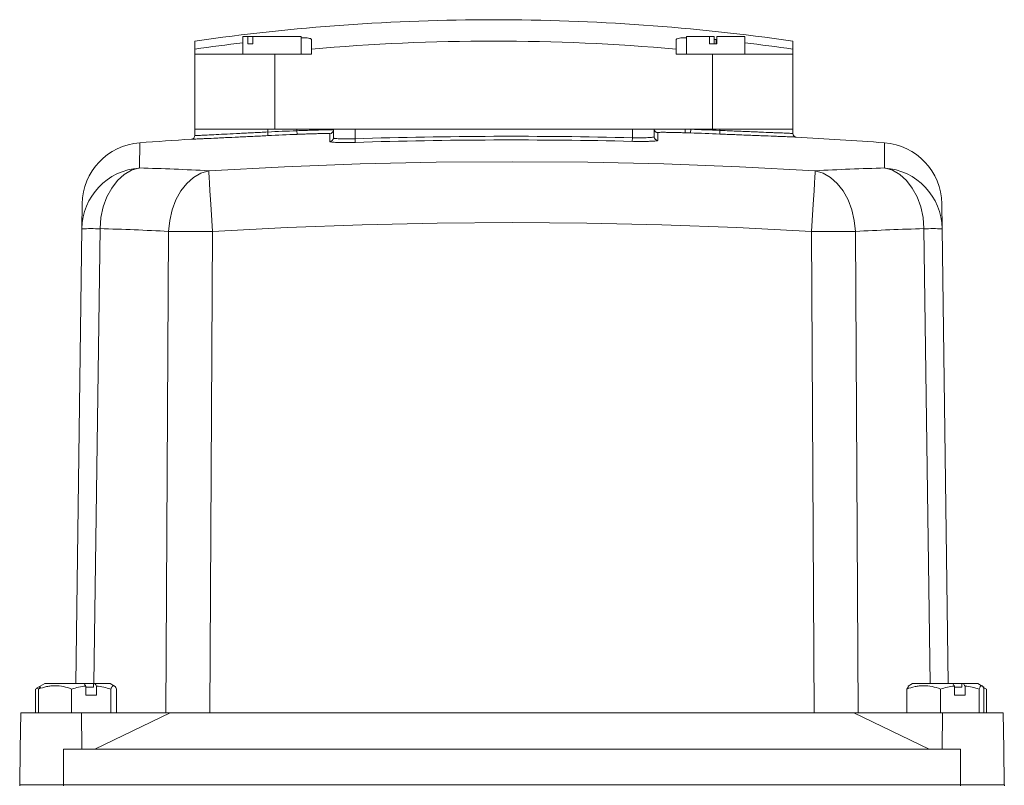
# Model space of a CAD drawing. Header units: millimetres. Extents: x 125 to 768, y -64 to 697.
# Tile 16 of 24: x 176 to 311, y 592 to 697. Entities that reach past the tile are written whole.
import ezdxf

# ---------------------------------------------------------------- set-up
doc = ezdxf.new("R2010")
doc.units = ezdxf.units.MM

msp = doc.modelspace()

# ---------------------------------------------------------------- linework, layer by layer
at = {"color": 7, "linetype": 'Continuous', "lineweight": 15}
for p, q in [((207.08, 694.48), (207.08, 692.08)), ((207.78, 694.48), (207.08, 694.48)), ((207.78, 693.48), (207.78, 694.48)), ((207.78, 694.48), (208.44, 694.48)), ((215.08, 694.48), (208.44, 694.48)), ((208.44, 694.48), (208.44, 693.48)), ((215.08, 692.08), (215.08, 694.48)), ((216.49, 694.07), (216.49, 692.75)), ((266.49, 692.75), (266.49, 694.07)), ((267.89, 694.48), (267.89, 692.08)), ((271.06, 694.48), (267.89, 694.48)), ((271.06, 693.48), (271.06, 694.48)), ((271.06, 694.48), (271.72, 694.48)), ((271.72, 694.48), (271.72, 693.48)), ((271.72, 694.09), (271.99, 694.07)), ((272.06, 694.48), (272.06, 693.48)), ((275.89, 694.48), (272.06, 694.48)), ((275.89, 692.08), (275.89, 694.48)), ((200.5, 692.75), (200.5, 693.85)), ((200.5, 692.08), (200.5, 692.75)), ((208.44, 693.48), (207.78, 693.48)), ((216.49, 692.75), (216.49, 692.08)), ((266.49, 692.08), (266.49, 692.75)), ((272.06, 693.48), (271.06, 693.48)), ((282.48, 693.85), (282.48, 692.75)), ((282.48, 692.75), (282.48, 692.08)), ((200.5, 692.08), (200.5, 681.78)), ((211.49, 692.08), (200.5, 692.08)), ((211.49, 692.08), (211.49, 681.78)), ((216.49, 692.08), (211.49, 692.08)), ((271.49, 692.08), (266.49, 692.08)), ((271.49, 692.08), (271.49, 681.78)), ((282.48, 692.08), (271.49, 692.08)), ((282.48, 692.08), (282.48, 681.78)), ((200.49, 680.9), (200.49, 681.78)), ((200.49, 681.78), (210.49, 681.78)), ((210.49, 681.39), (210.49, 681.78)), ((210.49, 681.78), (214.49, 681.78)), ((214.49, 681.57), (214.49, 681.78)), ((214.49, 681.78), (219.49, 681.78)), ((219.49, 680.58), (219.49, 681.78)), ((219.49, 681.78), (222.49, 681.78)), ((222.49, 680.47), (222.49, 681.78)), ((222.49, 681.78), (260.49, 681.78)), ((260.49, 680.61), (260.49, 681.78)), ((260.49, 681.78), (263.49, 681.78)), ((263.49, 680.74), (263.49, 681.78)), ((263.49, 681.78), (267.72, 681.78)), ((267.72, 681.78), (268.49, 681.78)), ((268.49, 681.76), (268.47, 681.26)), ((268.49, 681.76), (268.49, 681.78)), ((268.49, 681.78), (272.49, 681.78)), ((272.49, 681.61), (272.49, 681.78)), ((272.49, 681.78), (282.49, 681.78)), ((282.49, 681.2), (282.49, 681.78)), ((210.51, 680.89), (210.49, 681.39)), ((214.51, 681.07), (214.49, 681.57)), ((219, 680.08), (219, 681.15)), ((222.49, 680.47), (222.5, 679.97)), ((260.49, 680.61), (260.47, 680.11)), ((263.97, 681.28), (263.97, 680.24)), ((272.49, 681.61), (272.47, 681.11)), ((185.01, 668.14), (185.06, 671.56)), ((302.91, 671.56), (302.96, 668.14)), ((184.17, 605.78), (185.01, 668.14)), ((196.53, 601.78), (196.9, 667.76)), ((202.91, 667.76), (202.54, 601.78)), ((285.43, 601.78), (285.06, 667.76)), ((291.07, 667.76), (291.44, 601.78)), ((302.96, 668.14), (303.8, 605.78)), ((178.97, 605.16), (178.64, 605.03)), ((178.64, 605.03), (178.64, 601.78)), ((179.31, 605.43), (178.79, 605.13)), ((179.05, 605.03), (179.35, 605.35)), ((179.05, 605.03), (179.05, 601.78)), ((179.92, 605.78), (179.31, 605.43)), ((185.32, 605.78), (179.92, 605.78)), ((183.61, 605.03), (183.61, 601.78)), ((186.66, 605.78), (185.32, 605.78)), ((185.54, 604.18), (185.54, 605.44)), ((186.62, 605.28), (185.54, 605.28)), ((186.62, 605.28), (186.62, 605.78)), ((186.8, 605.78), (186.62, 605.78)), ((188.87, 605.78), (186.8, 605.78)), ((187.02, 605.44), (187.02, 604.18)), ((189.49, 605.43), (188.87, 605.78)), ((188.96, 605.03), (188.96, 601.78)), ((189.75, 605.03), (189.75, 601.78)), ((298.1, 605.03), (298.36, 605.36)), ((298.1, 605.03), (298.1, 601.78)), ((298.92, 605.78), (298.32, 605.44)), ((304.41, 605.78), (298.92, 605.78)), ((302.73, 605.03), (302.73, 601.78)), ((305.68, 605.78), (304.41, 605.78)), ((304.64, 604.18), (304.64, 605.44)), ((305.68, 605.28), (304.64, 605.28)), ((305.68, 605.28), (305.68, 605.78)), ((305.88, 605.78), (305.68, 605.78)), ((307.87, 605.78), (305.88, 605.78)), ((306.11, 605.44), (306.11, 604.18)), ((308.47, 605.44), (307.87, 605.78)), ((308.03, 605.03), (308.03, 601.78)), ((308.71, 605.3), (308.47, 605.44)), ((309.05, 605.03), (308.66, 605.21)), ((308.7, 605.03), (308.7, 601.78)), ((309.05, 605.03), (309.05, 601.78)), ((187.02, 604.18), (185.54, 604.18)), ((306.11, 604.18), (304.64, 604.18)), ((176.66, 601.78), (176.57, 596.78)), ((184.98, 601.78), (176.66, 601.78)), ((184.98, 601.78), (185.02, 596.78)), ((197.12, 601.78), (184.98, 601.78)), ((186.79, 596.78), (197.12, 601.78)), ((290.85, 601.78), (197.12, 601.78)), ((290.85, 601.78), (301.18, 596.78)), ((302.99, 601.78), (290.85, 601.78)), ((302.99, 601.78), (302.95, 596.78)), ((311.31, 601.78), (302.99, 601.78)), ((311.4, 596.78), (311.31, 601.78)), ((176.57, 596.78), (176.49, 591.88)), ((305.49, 596.78), (182.49, 596.78)), ((182.49, 596.78), (182.49, 591.88)), ((305.49, 596.78), (305.49, 591.88)), ((311.4, 596.78), (311.48, 591.88)), ((176.49, 591.88), (176.49, 591.78)), ((182.49, 591.88), (176.49, 591.88)), ((182.49, 591.88), (182.49, 591.78)), ((305.49, 591.88), (182.49, 591.88)), ((305.49, 591.88), (305.49, 591.78)), ((311.49, 591.88), (305.49, 591.88)), ((311.49, 591.88), (311.49, 591.78))]:
    msp.add_line(p, q, dxfattribs=at)
at = {"color": 8, "linetype": 'Continuous', "lineweight": 15}
for p, q in [((271.99, 693.48), (271.99, 694.07)), ((200.02, 680.4), (200.02, 680.4)), ((282.96, 680.7), (282.96, 680.7)), ((192.94, 679.92), (192.89, 676.46)), ((295.08, 676.46), (295.04, 679.92)), ((187.5, 668.14), (186.66, 605.78)), ((301.31, 605.78), (300.47, 668.14))]:
    msp.add_line(p, q, dxfattribs=at)
at = {"color": 7, "linetype": 'Continuous', "lineweight": 15, "flags": 128}
for points in [[(192.89, 676.46), (191.83, 676.14), (190.83, 675.56), (189.91, 674.73), (189.11, 673.7), (188.45, 672.48), (187.95, 671.11), (187.63, 669.65), (187.5, 668.14)], [(202.4, 676.07), (212.79, 676.62), (223.18, 677.01), (233.58, 677.24), (243.99, 677.32), (254.39, 677.24), (264.79, 677.01), (275.18, 676.62), (285.57, 676.07)], [(300.47, 668.14), (300.34, 669.65), (300.02, 671.11), (299.52, 672.48), (298.86, 673.7), (298.06, 674.73), (297.14, 675.56), (296.14, 676.14), (295.08, 676.46)], [(196.9, 667.76), (197.05, 669.27), (197.39, 670.73), (197.91, 672.1), (198.58, 673.31), (199.4, 674.35), (200.33, 675.17), (201.34, 675.75), (202.4, 676.07)], [(202.4, 676.07), (202.42, 675.77), (202.46, 675.19), (202.51, 674.37), (202.57, 673.34), (202.65, 672.12), (202.73, 670.75), (202.82, 669.28), (202.91, 667.76)], [(285.06, 667.76), (285.15, 669.28), (285.24, 670.75), (285.33, 672.12), (285.4, 673.34), (285.46, 674.37), (285.51, 675.19), (285.55, 675.77), (285.57, 676.07)], [(285.57, 676.07), (286.63, 675.75), (287.64, 675.17), (288.57, 674.35), (289.39, 673.31), (290.06, 672.1), (290.58, 670.73), (290.92, 669.27), (291.07, 667.76)], [(285.06, 667.76), (274.8, 668.3), (264.53, 668.68), (254.26, 668.91), (243.99, 668.99), (233.71, 668.91), (223.44, 668.68), (213.17, 668.3), (202.91, 667.76)]]:
    msp.add_lwpolyline(points, dxfattribs=at)
at = {"color": 7, "linetype": 'Continuous', "lineweight": 15}
for centre, radius, start, end in [((241.49, 408.91), 287.87, 90.0001, 98.1862), ((241.49, 408.91), 287.87, 81.8138, 90.0001), ((241.49, 408.91), 286.78, 96.8904, 98.2175), ((241.49, 408.91), 284.94, 84.9665, 95.0335), ((241.49, 408.91), 286.78, 81.7825, 83.1096), ((263.99, 681.78), 0.5, 180.0084, 268.373), ((263.98, 681.82), 0.5, 183.6342, 268.3734), ((268.61, 681.64), 0.903, 170.6763, 203.0267), ((243.99, -18.22), 700.41, 87.66795, 87.9954), ((243.99, -18.22), 700, 93.60125, 94.18222), ((199.99, 680.9), 0.5, 273.6012, 0), ((199.99, 680.9), 0.5, 273.6012, 360), ((243.99, -18.22), 700.41, 92.41392, 92.74147), ((243.99, -18.22), 699.91, 92.41392, 92.74147), ((218.99, 681.65), 0.5, 272.0374, 359.9929), ((218.99, 680.58), 0.5, 271.9912, 359.9508), ((243.99, -18.22), 699.02, 88.64744, 91.76254), ((263.98, 680.74), 0.5, 180.0497, 268.4174), ((243.99, -18.22), 699.91, 87.66795, 87.9954), ((282.99, 681.2), 0.5, 180, 266.8084), ((282.99, 681.2), 0.5, 180, 221.4218), ((243.99, -18.22), 700, 85.81778, 86.80843), ((193.56, 671.44), 8.5, 94.1822, 179.231), ((243.99, -18.22), 698.52, 88.64744, 91.76254), ((294.42, 671.44), 8.5, 0.769, 85.8178), ((193.48, 668), 8.47, 94.0246, 179.1044), ((183.73, 329.72), 346.86, 86.9133, 88.4862), ((304.25, 329.72), 346.86, 91.5138, 93.0867), ((294.49, 668), 8.47, 0.8956, 85.9754), ((186.25, 602.06), 66.08, 88.9208, 91.0792), ((178.45, 325.61), 342.65, 86.9133, 88.4862), ((199.9, 193.25), 474.51, 89.6372, 90.3628), ((288.07, 193.25), 474.51, 89.6372, 90.3628), ((309.52, 325.61), 342.65, 91.5138, 93.0867), ((301.72, 602.06), 66.08, 88.9208, 91.0792)]:
    msp.add_arc(centre, radius, start, end, dxfattribs=at)
at = {"color": 8, "linetype": 'Continuous', "lineweight": 15}
msp.add_arc((282.99, 681.2), 0.5, 221.4218, 266.8084, dxfattribs=at)
at = {"color": 7, "linetype": 'Continuous', "lineweight": 15}
for points, knots in [([(215.08, 694.3), (215.27, 694.3), (215.9, 694.3), (216.38, 694.21), (216.45, 694.11), (216.49, 694.07)], [0, 0, 0, 0, 0.210236, 0.675175, 1, 1, 1, 1]), ([(266.49, 694.07), (266.55, 694.13), (266.69, 694.24), (267.28, 694.31), (267.82, 694.31), (267.89, 694.31)], [0, 0, 0, 0, 0.464165, 0.928511, 1, 1, 1, 1]), ([(210.51, 680.89), (209.82, 680.86), (209.14, 680.82), (208.13, 680.77), (207.8, 680.76), (207.14, 680.73), (206.81, 680.71), (205.86, 680.67), (205.26, 680.64), (204.4, 680.6), (204.13, 680.59), (203.59, 680.56), (203.34, 680.55), (202.61, 680.51), (202.18, 680.49), (201.6, 680.47), (201.42, 680.46), (201.1, 680.45), (200.8, 680.43), (200.57, 680.42), (200.37, 680.41), (200.29, 680.41), (200.08, 680.4), (200.02, 680.4), (200.02, 680.4)], [0, 0, 0, 0, 0.125, 0.125, 0.1875, 0.1875, 0.25, 0.25, 0.375, 0.375, 0.4375, 0.4375, 0.5, 0.5, 0.625, 0.625, 0.6875, 0.6875, 0.75, 0.8125, 0.8125, 0.875, 0.875, 1, 1, 1, 1]), ([(200.49, 680.9), (200.49, 680.9), (200.55, 680.9), (200.74, 680.91), (200.82, 680.91), (201.02, 680.92), (201.24, 680.93), (201.52, 680.94), (201.82, 680.96), (201.99, 680.97), (202.54, 680.99), (202.96, 681.01), (203.88, 681.06), (204.4, 681.08), (205.48, 681.14), (206.06, 681.17), (206.96, 681.21), (207.28, 681.23), (207.9, 681.26), (208.22, 681.27), (209.18, 681.32), (209.83, 681.35), (210.49, 681.39)], [0, 0, 0, 0, 0.125, 0.125, 0.1875, 0.1875, 0.25, 0.3125, 0.3125, 0.375, 0.375, 0.5, 0.5, 0.625, 0.625, 0.75, 0.75, 0.8125, 0.8125, 0.875, 0.875, 1, 1, 1, 1]), ([(214.49, 681.57), (214.82, 681.58), (215.14, 681.59), (215.79, 681.61), (216.1, 681.62), (216.7, 681.64), (216.99, 681.65), (217.54, 681.66), (217.79, 681.67), (218.25, 681.68), (218.46, 681.68), (218.83, 681.68), (218.98, 681.68), (219.17, 681.68), (219.22, 681.68), (219.32, 681.67), (219.36, 681.67), (219.45, 681.67), (219.49, 681.66), (219.49, 681.65)], [0, 0, 0, 0, 0.125, 0.125, 0.25, 0.25, 0.375, 0.375, 0.5, 0.5, 0.625, 0.625, 0.75, 0.75, 0.8125, 0.8125, 0.875, 0.875, 1, 1, 1, 1]), ([(219, 681.15), (219, 681.16), (218.97, 681.17), (218.86, 681.18), (218.77, 681.18), (218.55, 681.18), (218.41, 681.18), (218.08, 681.18), (217.89, 681.18), (217.48, 681.17), (217.25, 681.16), (216.76, 681.15), (216.5, 681.14), (215.96, 681.12), (215.68, 681.11), (215.1, 681.09), (214.8, 681.08), (214.51, 681.07)], [0, 0, 0, 0, 0.125, 0.125, 0.25, 0.25, 0.375, 0.375, 0.5, 0.5, 0.625, 0.625, 0.75, 0.75, 0.875, 0.875, 1, 1, 1, 1]), ([(219.49, 680.58), (219.49, 680.56), (219.5, 680.55), (219.58, 680.52), (219.64, 680.51), (219.79, 680.49), (219.88, 680.49), (220.1, 680.47), (220.23, 680.46), (220.5, 680.45), (220.66, 680.45), (220.98, 680.45), (221.16, 680.45), (221.52, 680.45), (221.71, 680.45), (222.09, 680.46), (222.29, 680.47), (222.49, 680.47)], [0, 0, 0, 0, 0.125, 0.125, 0.25, 0.25, 0.375, 0.375, 0.5, 0.5, 0.625, 0.625, 0.75, 0.75, 0.875, 0.875, 1, 1, 1, 1]), ([(260.49, 680.61), (260.88, 680.6), (261.28, 680.59), (261.82, 680.59), (261.99, 680.6), (262.32, 680.6), (262.47, 680.61), (262.75, 680.62), (262.87, 680.63), (263.09, 680.64), (263.18, 680.65), (263.33, 680.67), (263.39, 680.69), (263.47, 680.71), (263.49, 680.72), (263.49, 680.74)], [0, 0, 0, 0, 0.25, 0.25, 0.375, 0.375, 0.5, 0.5, 0.625, 0.625, 0.75, 0.75, 0.875, 0.875, 1, 1, 1, 1]), ([(267.78, 681.28), (267.51, 681.29), (267.25, 681.3), (266.75, 681.31), (266.5, 681.32), (266.04, 681.33), (265.82, 681.33), (265.41, 681.34), (265.22, 681.34), (264.88, 681.35), (264.72, 681.35), (264.45, 681.35), (264.34, 681.34), (264.07, 681.34), (263.97, 681.33), (263.97, 681.32)], [0, 0, 0, 0, 0.125, 0.125, 0.25, 0.25, 0.375, 0.375, 0.5, 0.5, 0.625, 0.625, 0.75, 0.75, 1, 1, 1, 1]), ([(263.97, 681.32), (263.97, 681.31), (263.97, 681.3), (263.97, 681.29), (263.97, 681.29), (263.97, 681.29), (263.97, 681.28)], [0, 0, 0, 0, 0.000999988, 0.000999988, 0.000999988, 0.001327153, 0.001327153, 0.001327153, 0.001327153]), ([(282.96, 680.7), (282.96, 680.7), (282.89, 680.7), (282.69, 680.7), (282.61, 680.71), (282.41, 680.71), (282.29, 680.72), (281.9, 680.73), (281.57, 680.75), (281, 680.77), (280.8, 680.78), (280.36, 680.79), (280.13, 680.8), (279.4, 680.83), (278.87, 680.85), (278.01, 680.89), (277.72, 680.9), (277.11, 680.92), (276.49, 680.95), (275.85, 680.97), (275.19, 681), (274.86, 681.01), (273.84, 681.05), (273.16, 681.08), (272.47, 681.11)], [0, 0, 0, 0, 0.125, 0.125, 0.1875, 0.1875, 0.25, 0.25, 0.375, 0.375, 0.4375, 0.4375, 0.5, 0.5, 0.625, 0.625, 0.6875, 0.6875, 0.75, 0.8125, 0.8125, 0.875, 0.875, 1, 1, 1, 1]), ([(272.49, 681.61), (273.15, 681.58), (273.8, 681.55), (274.77, 681.51), (275.09, 681.5), (275.71, 681.47), (276.32, 681.45), (276.91, 681.42), (277.49, 681.4), (277.77, 681.39), (278.59, 681.35), (279.1, 681.33), (279.79, 681.3), (280.01, 681.29), (280.43, 681.28), (280.62, 681.27), (281.17, 681.25), (281.47, 681.23), (281.85, 681.22), (281.96, 681.21), (282.15, 681.21), (282.23, 681.2), (282.42, 681.2), (282.49, 681.2), (282.49, 681.2)], [0, 0, 0, 0, 0.125, 0.125, 0.1875, 0.1875, 0.25, 0.3125, 0.3125, 0.375, 0.375, 0.5, 0.5, 0.5625, 0.5625, 0.625, 0.625, 0.75, 0.75, 0.8125, 0.8125, 0.875, 0.875, 1, 1, 1, 1]), ([(222.5, 679.97), (222.27, 679.97), (222.04, 679.96), (221.6, 679.95), (221.37, 679.95), (220.95, 679.95), (220.75, 679.95), (220.37, 679.95), (220.19, 679.96), (219.87, 679.97), (219.72, 679.97), (219.47, 679.99), (219.36, 680), (219.18, 680.02), (219.12, 680.03), (219.03, 680.05), (219, 680.06), (219, 680.08)], [0, 0, 0, 0, 0.125, 0.125, 0.25, 0.25, 0.375, 0.375, 0.5, 0.5, 0.625, 0.625, 0.75, 0.75, 0.875, 0.875, 1, 1, 1, 1]), ([(263.97, 680.24), (263.97, 680.22), (263.95, 680.21), (263.86, 680.19), (263.79, 680.17), (263.62, 680.15), (263.51, 680.14), (263.26, 680.13), (263.11, 680.12), (262.79, 680.11), (262.61, 680.1), (262.23, 680.1), (262.03, 680.1), (261.61, 680.09), (261.39, 680.1), (260.93, 680.1), (260.7, 680.11), (260.47, 680.11)], [0, 0, 0, 0, 0.125, 0.125, 0.25, 0.25, 0.375, 0.375, 0.5, 0.5, 0.625, 0.625, 0.75, 0.75, 0.875, 0.875, 1, 1, 1, 1]), ([(183.61, 605.03), (182.86, 605.31), (182.11, 605.48), (181.14, 605.48), (180.94, 605.47), (180.56, 605.43), (180.37, 605.4), (179.8, 605.28), (179.42, 605.17), (179.05, 605.03)], [0, 0, 0, 0, 0.5, 0.5, 0.625, 0.625, 0.75, 0.75, 1, 1, 1, 1]), ([(183.61, 605.03), (183.92, 605.13), (184.24, 605.22), (184.89, 605.36), (185.21, 605.41), (185.54, 605.44)], [0, 0, 0, 0, 0.5, 0.5, 1, 1, 1, 1]), ([(189.75, 605.03), (189.62, 605.31), (189.49, 605.48), (189.32, 605.48), (189.28, 605.47), (189.22, 605.43), (189.18, 605.4), (189.09, 605.28), (189.02, 605.17), (188.96, 605.03)], [0, 0, 0, 0, 0.5, 0.5, 0.625, 0.625, 0.75, 0.75, 1, 1, 1, 1]), ([(302.73, 605.03), (301.97, 605.31), (301.2, 605.48), (300.22, 605.48), (300.02, 605.47), (299.63, 605.43), (299.44, 605.4), (298.86, 605.28), (298.47, 605.17), (298.1, 605.03)], [0, 0, 0, 0, 0.5, 0.5, 0.625, 0.625, 0.75, 0.75, 1, 1, 1, 1]), ([(308.03, 605.03), (307.72, 605.13), (307.4, 605.22), (306.76, 605.36), (306.44, 605.41), (306.11, 605.44)], [0, 0, 0, 0, 0.5, 0.5, 1, 1, 1, 1]), ([(308.7, 605.03), (308.59, 605.31), (308.48, 605.48), (308.34, 605.48), (308.31, 605.47), (308.25, 605.43), (308.22, 605.4), (308.14, 605.28), (308.08, 605.17), (308.03, 605.03)], [0, 0, 0, 0, 0.5, 0.5, 0.625, 0.625, 0.75, 0.75, 1, 1, 1, 1])]:
    msp.add_open_spline(points, degree=3, knots=knots, dxfattribs=at)
for points in [[(267.72, 681.78), (267.97, 681.78), (268.23, 681.77), (268.49, 681.76)], [(268.47, 681.26), (268.24, 681.27), (268, 681.28), (267.78, 681.28)], [(185.32, 605.78), (185.39, 605.67), (185.47, 605.56), (185.54, 605.44)], [(187.02, 605.44), (186.95, 605.56), (186.87, 605.67), (186.8, 605.78)], [(187.02, 605.44), (187.68, 605.38), (188.33, 605.23), (188.96, 605.03)], [(304.64, 605.44), (303.99, 605.38), (303.35, 605.23), (302.73, 605.03)], [(304.41, 605.78), (304.49, 605.67), (304.56, 605.56), (304.64, 605.44)], [(306.11, 605.44), (306.03, 605.56), (305.95, 605.67), (305.88, 605.78)]]:
    msp.add_open_spline(points, degree=3, dxfattribs=at)

doc.saveas('drawing.dxf')
